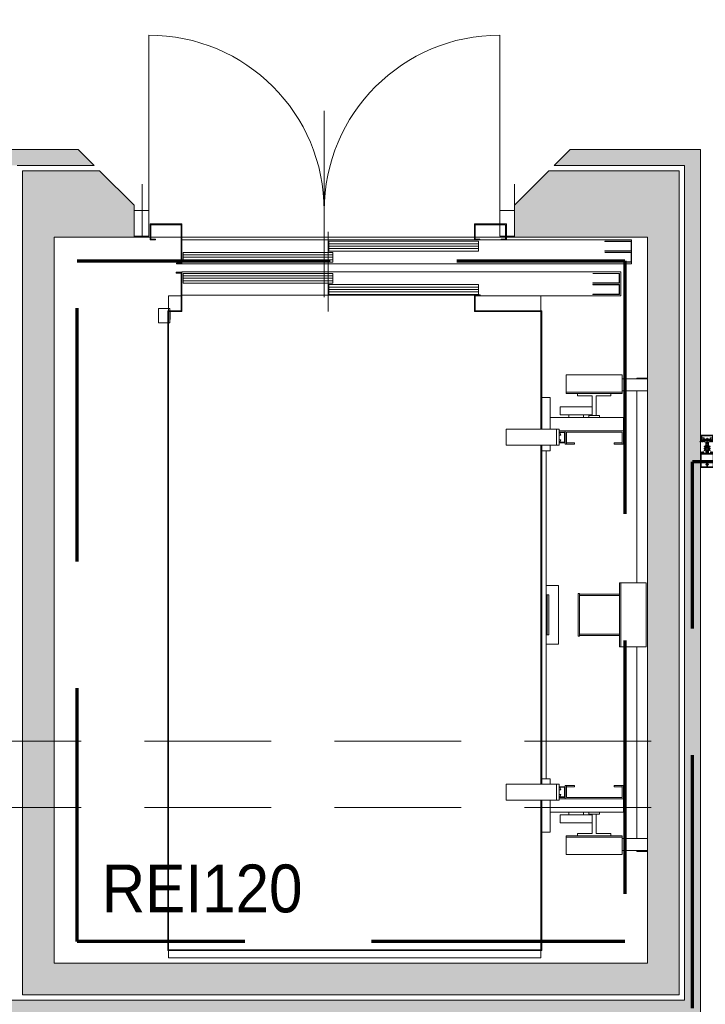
# Model space of a CAD drawing. Header units: centimetres. Extents: x -1253 to 21770, y -8842 to 3590.
# Tile 19 of 120: x 41 to 299, y 802 to 1172. Entities that reach past the tile are written whole.
import ezdxf

# ---------------------------------------------------------------- set-up
doc = ezdxf.new("R2010")
doc.units = ezdxf.units.CM
for name, pattern in [('Dash', [60, 30, -30]), ('Długa kreska', [142.875, 95.25, -47.625]), ('IMPORT-ACAD_ISO02W100', [15875, 12700, -3175]), ('IMPORT-ACAD_ISO10W100', [45, 30, -7.5, 0, -7.5]), ('Ukryte', [71.438, 47.625, -23.813])]:
    doc.linetypes.add(name, pattern=pattern)
for name, color, linetype, lineweight in [('A-DETL', 90, 'Continuous', 9), ('A-DETL-GENF', 92, 'Continuous', 9), ('A-DETL-HDLN', 90, 'Ukryte', 9), ('A-DETL-MEDM', 33, 'Continuous', 13), ('A-DOOR', 31, 'Continuous', 13), ('A-FLOR', 192, 'Continuous', 13), ('A-GLAZ-CWMG', 51, 'Continuous', 9), ('A-WALL', 113, 'Continuous', 13), ('A-WALL-PATT', 111, 'Continuous', 13), ('G-ANNO-TEXT', 231, 'Continuous', 13)]:
    doc.layers.add(name, color=color, linetype=linetype, lineweight=lineweight)
doc.styles.add('Arial', font='arial.ttf', dxfattribs={"width": 0.9, "height": 18})

# ---------------------------------------------------------------- blocks, each defined once
blk = doc.blocks.new('DRZWI 2S - automatyczna etykieta - Drzwi 71_5_71_5 _winda_-2595142-6_piętro IV __13_80 m_ - stan projektowany')
at = {"layer": 'A-DETL-GENF'}
for p, q in [((-71.5, -2.5), (-71.5, -12.05)), ((-66, -2.5), (-71.5, -2.5)), ((-66, -12.05), (-66, -2.5)), ((71.5, -2.5), (66, -2.5)), ((66, -2.5), (66, -12.05)), ((71.5, -12.05), (71.5, -2.5)), ((-71.5, -12.05), (-66, -12.05)), ((66, -12.05), (71.5, -12.05))]:
    blk.add_line(p, q, dxfattribs=at)
at = {"layer": 'A-DETL-MEDM', "lineweight": 9}
for p, q in [((-66, -2.5), (-71.5, -2.5)), ((-71.5, -2.5), (-71.5, -12.05)), ((-66, -12.05), (-66, -2.5)), ((66, -12.05), (66, -2.5)), ((66, -2.5), (71.5, -2.5)), ((71.5, -2.5), (71.5, -12.05)), ((-71.5, -12.05), (-66, -12.05)), ((71.5, -12.05), (66, -12.05))]:
    blk.add_line(p, q, dxfattribs=at)
at = {"layer": 'A-DOOR', "lineweight": 9}
for p, q in [((-66, -2.5), (-66, 63.5)), ((66, -2.5), (66, 63.5)), ((0, 35), (0, -35))]:
    blk.add_line(p, q, dxfattribs=at)
for centre, start, end in [((-66, -2.5), 360, 90), ((66, -2.5), 90, 180)]:
    blk.add_arc(centre, 66, start, end, dxfattribs=at)
blk = doc.blocks.new('Rectangular Mullion - SI_CovCap-20mm_Tran-55mm-2281819-6_piętro IV __13_80 m_ - stan projektowany')
at = {"layer": 'A-DETL-GENF'}
for p, q in [((-2.5, 9.45), (-2.5, 7.8)), ((-2.5, 9.39), (-2.5, 4.79)), ((2.37, 9.6), (-2.35, 9.6)), ((-2.29, 9.39), (-2.29, 4.79)), ((-0.12, 8.61), (-0.12, 8.55)), ((-0.12, 8.25), (-0.12, 8.13)), ((-0.1, 8.88), (-0.1, 9.34)), ((0.1, 9.34), (0.1, 8.88)), ((0.12, 8.55), (0.12, 8.61)), ((0.12, 8.13), (0.12, 8.25)), ((2.29, 9.39), (2.29, 4.79)), ((2.5, 7.8), (2.5, 9.45)), ((2.5, 9.39), (2.5, 4.79)), ((-2.35, 3.92), (-2.48, 3.92)), ((-2.37, 3.8), (-2.47, 3.8)), ((-2.09, 4.03), (-2.31, 3.93)), ((-2.26, 4.33), (-2.14, 4.43)), ((-2.22, 4.26), (-2.26, 4.28)), ((-1.9, 3.92), (-2.05, 3.86)), ((-2.04, 4.28), (-1.72, 4.28)), ((-2.02, 4.42), (-2.01, 4.41)), ((-1.98, 4.39), (-1.78, 4.39)), ((-1.72, 4.08), (-1.94, 4.08)), ((-1.8, 3.81), (-1.84, 3.9)), ((-1.74, 4.41), (-1.74, 4.42)), ((-1.7, 3.9), (-1.74, 3.81)), ((-1.67, 4.24), (-1.67, 4.13)), ((-1.62, 4.43), (-1.5, 4.33)), ((-1.58, 3.81), (-1.62, 3.9)), ((-1.5, 4.28), (-1.54, 4.26)), ((-1.48, 3.9), (-1.52, 3.82)), ((-1.35, 3.81), (-1.4, 3.9)), ((-0.5, 4.28), (-0.5, 3.15)), ((-0.21, 3.93), (-0.19, 3.94)), ((-0.19, 3.89), (-0.21, 3.91)), ((-0.18, 3.96), (-0.18, 4.1)), ((-0.08, 4.27), (-0.05, 4.28)), ((0, -1.48), (0, 4.68)), ((0.07, 4.27), (0.05, 4.28)), ((0.17, 3.96), (0.17, 4.1)), ((0.21, 3.93), (0.18, 3.94)), ((0.18, 3.89), (0.21, 3.91)), ((0.5, 3.15), (0.5, 4.28)), ((1.35, 3.81), (1.4, 3.9)), ((1.48, 3.9), (1.52, 3.82)), ((1.62, 4.43), (1.5, 4.33)), ((1.5, 4.28), (1.54, 4.26)), ((1.58, 3.81), (1.62, 3.9)), ((1.67, 4.24), (1.67, 4.13)), ((1.7, 3.9), (1.74, 3.81)), ((2.04, 4.28), (1.72, 4.28)), ((1.72, 4.08), (1.94, 4.08)), ((1.74, 4.41), (1.74, 4.42)), ((1.98, 4.39), (1.78, 4.39)), ((1.8, 3.81), (1.84, 3.9)), ((1.9, 3.92), (2.05, 3.86)), ((2.02, 4.42), (2.01, 4.41)), ((2.09, 4.03), (2.31, 3.93)), ((2.26, 4.33), (2.14, 4.43)), ((2.22, 4.26), (2.26, 4.28)), ((2.35, 3.92), (2.48, 3.92)), ((2.37, 3.8), (2.47, 3.8)), ((-0.78, 2.94), (-1.04, 3.09)), ((-0.78, 2.21), (-1.04, 2.36)), ((-0.76, 1.47), (-1.04, 1.63)), ((-0.91, 3.3), (-0.53, 3.08)), ((-0.91, 2.57), (-0.83, 2.52)), ((-0.91, 1.85), (-0.83, 1.8)), ((-0.75, 2.57), (-0.75, 2.89)), ((-0.75, 1.84), (-0.75, 2.16)), ((-0.55, 1.47), (-0.74, 1.47)), ((-0.5, 3.04), (-0.5, 1.52)), ((-0.45, 3.1), (-0.35, 3.1)), ((-0.3, 0.5), (-0.3, 0.28)), ((0.3, 0.5), (0.3, 0.28)), ((0.37, 3.1), (0.45, 3.1)), ((0.5, 3.04), (0.5, 1.52)), ((0.91, 3.3), (0.52, 3.08)), ((0.55, 1.47), (0.74, 1.47)), ((0.75, 2.57), (0.75, 2.89)), ((0.75, 1.84), (0.75, 2.16)), ((0.76, 1.47), (1.04, 1.63)), ((0.77, 2.94), (1.04, 3.09)), ((0.77, 2.21), (1.04, 2.36)), ((0.91, 2.57), (0.82, 2.52)), ((0.91, 1.85), (0.82, 1.8)), ((-2.6, 0), (-2.69, 0)), ((2.35, -2.5), (-2.35, -2.5)), ((-2.34, -1.03), (-2.15, -1.46)), ((-2.32, -1.59), (-2.04, -1.59)), ((-2.18, -0.02), (-2.26, -0.17)), ((2.13, -2.19), (-2.14, -2.19)), ((-2.06, -1.25), (-2.13, -1.09)), ((-2.13, -2.34), (2.12, -2.34)), ((-2.07, -0.1), (-2.12, -0.02)), ((-2.1, -1.49), (-1.14, -1.49)), ((-1.88, -0.42), (-2.01, -0.42)), ((-2.01, -0.48), (-1.95, -0.48)), ((-1.96, -0.02), (-2, -0.1)), ((-1.98, -0.31), (-1.95, -0.36)), ((-1.98, -0.75), (-1.9, -0.85)), ((-1.34, -1.31), (-1.96, -1.31)), ((-1.85, -0.1), (-1.9, -0.02)), ((-1.84, -0.69), (-1.84, -0.57)), ((-1.83, -0.38), (-1.83, -0.36)), ((-1.74, -0.02), (-1.79, -0.1)), ((-1.79, -0.34), (-1.77, -0.35)), ((-1.79, -0.52), (-1.76, -0.52)), ((-1.67, -0.74), (-1.79, -0.74)), ((-1.74, -0.54), (-1.64, -0.7)), ((-1.72, -0.33), (-1.72, -0.32)), ((-1.72, -0.8), (-1.48, -0.8)), ((-1.63, -0.1), (-1.68, -0.02)), ((-1.67, -0.31), (-1.65, -0.32)), ((-1.6, -0.32), (-1.6, -0.3)), ((-1.52, -0.02), (-1.57, -0.1)), ((-1.56, -0.7), (-1.46, -0.54)), ((-1.55, -0.31), (-1.54, -0.32)), ((-1.41, -0.74), (-1.53, -0.74)), ((-1.49, -0.33), (-1.48, -0.32)), ((-1.41, -0.1), (-1.46, -0.02)), ((-1.44, -0.52), (-1.41, -0.52)), ((-1.43, -0.34), (-1.42, -0.36)), ((-1.38, -0.37), (-1.37, -0.37)), ((-1.36, -0.57), (-1.36, -0.69)), ((-1.3, -0.02), (-1.35, -0.1)), ((-1.3, -0.85), (-1.22, -0.75)), ((-1.25, -0.48), (-1.18, -0.48)), ((-1.2, -0.1), (-1.24, -0.02)), ((-1.07, -0.02), (-1.12, -0.1)), ((-1.09, -1.45), (-0.98, -0.84)), ((-0.95, -0.82), (-0.03, -0.82)), ((0.41, -1.04), (-0.41, -1.04)), ((-0.22, -1.18), (0.23, -1.18)), ((0.02, -0.82), (0.95, -0.82)), ((0.98, -0.84), (1.09, -1.45)), ((1.07, -0.02), (1.12, -0.1)), ((1.14, -1.49), (2.1, -1.49)), ((1.25, -0.48), (1.18, -0.48)), ((1.2, -0.1), (1.24, -0.02)), ((1.3, -0.85), (1.22, -0.75)), ((1.3, -0.02), (1.35, -0.1)), ((1.96, -1.31), (1.34, -1.31)), ((1.36, -0.57), (1.36, -0.69)), ((1.38, -0.37), (1.37, -0.37)), ((1.41, -0.1), (1.46, -0.02)), ((1.44, -0.52), (1.41, -0.52)), ((1.41, -0.74), (1.53, -0.74)), ((1.43, -0.34), (1.42, -0.36)), ((1.56, -0.7), (1.46, -0.54)), ((1.49, -0.33), (1.48, -0.32)), ((1.72, -0.8), (1.48, -0.8)), ((1.52, -0.02), (1.57, -0.1)), ((1.55, -0.31), (1.54, -0.32)), ((1.6, -0.32), (1.6, -0.3)), ((1.63, -0.1), (1.68, -0.02)), ((1.74, -0.54), (1.64, -0.7)), ((1.67, -0.31), (1.65, -0.32)), ((1.67, -0.74), (1.79, -0.74)), ((1.72, -0.33), (1.72, -0.32)), ((1.74, -0.02), (1.79, -0.1)), ((1.79, -0.52), (1.76, -0.52)), ((1.79, -0.34), (1.77, -0.35)), ((1.83, -0.38), (1.83, -0.36)), ((1.84, -0.69), (1.84, -0.57)), ((1.85, -0.1), (1.9, -0.02)), ((1.88, -0.42), (2.01, -0.42)), ((1.98, -0.75), (1.9, -0.85)), ((1.98, -0.31), (1.95, -0.36)), ((2.01, -0.48), (1.95, -0.48)), ((1.96, -0.02), (2, -0.1)), ((2.04, -1.59), (2.32, -1.59)), ((2.13, -1.09), (2.06, -1.25)), ((2.07, -0.1), (2.12, -0.02)), ((2.15, -1.46), (2.34, -1.03)), ((2.18, -0.02), (2.26, -0.17)), ((2.6, 0), (2.69, 0))]:
    blk.add_line(p, q, dxfattribs=at)
at = {"layer": 'A-DETL-GENF', "flags": 128}
for points in [[(-0.15, 9.39), (-2.29, 9.39), (-2.29, 7.8)], [(2.29, 7.8), (2.29, 9.39), (0.15, 9.39)], [(-2.5, 4.9), (-2.5, 4.1), (-2.31, 4.1), (-2.23, 4.18), (-2.23, 4.24), (-2.35, 4.24), (-2.35, 4.47), (-1.91, 4.47)], [(-2.5, 3.94), (-2.5, 4.08), (-2.3, 4.08), (-2.25, 4.07)], [(-2.29, 4.9), (-2.29, 4.7), (2.29, 4.7), (2.29, 4.9)], [(-1.86, 4.47), (-1.41, 4.47), (-1.41, 4.24), (-1.53, 4.24), (-1.53, 4.18), (-1.45, 4.1), (-1.09, 4.1), (-1.09, 4.22), (-1.21, 4.22), (-1.21, 4.43), (-0.65, 4.43)], [(-1.51, 4.07), (-1.46, 4.08), (-1.26, 4.08), (-1.26, 3.89), (-1.3, 3.81)], [(-0.2, 0.11), (-0.2, 0), (-0.5, 0), (-0.5, 3.07), (-0.18, 3.07), (-0.18, 3.88)], [(-0.26, 0.58), (0, 0.8), (0, 1.1), (-0.2, 1.1), (-0.2, 1.3), (-0.1, 1.3), (-0.1, 1.46), (-0.2, 1.46), (-0.2, 1.66), (0, 1.66), (0, 1.83), (-0.2, 1.83), (-0.2, 2.03), (-0.1, 2.03), (-0.1, 2.2), (-0.2, 2.2), (-0.2, 2.4), (0, 2.4), (0, 4.3), (0, 2.4), (0.2, 2.4), (0.2, 2.2), (0.1, 2.2), (0.1, 2.03), (0.2, 2.03), (0.2, 1.83), (0, 1.83), (0, 1.66), (0.2, 1.66), (0.2, 1.46), (0.1, 1.46), (0.1, 1.3), (0.2, 1.3), (0.2, 1.1), (0, 1.1), (0, 0.8), (0.26, 0.58)], [(-0.25, 3.2), (-0.25, 3.29), (-0.2, 3.32), (-0.2, 3.44), (-0.25, 3.47), (-0.2, 3.5), (-0.2, 3.62), (-0.25, 3.65), (-0.2, 3.68), (-0.2, 3.8), (-0.25, 3.83), (-0.2, 3.86), (-0.2, 3.98), (-0.25, 4.01), (-0.2, 4.04), (-0.2, 4.16), (-0.25, 4.19), (-0.2, 4.22), (-0.2, 4.25), (-0.09, 4.45)], [(0.09, 4.45), (0.2, 4.25), (0.2, 4.13), (0.25, 4.1), (0.2, 4.07), (0.2, 3.95), (0.25, 3.92), (0.2, 3.89), (0.2, 3.77), (0.25, 3.74), (0.2, 3.71), (0.2, 3.59), (0.25, 3.56), (0.2, 3.53), (0.2, 3.41), (0.25, 3.38), (0.2, 3.35), (0.2, 3.23), (0.25, 3.2)], [(0.2, 0.11), (0.2, 0), (0.5, 0), (0.5, 3.07), (0.17, 3.07), (0.17, 3.88)], [(0.65, 4.43), (1.21, 4.43), (1.21, 4.22), (1.09, 4.22), (1.09, 4.1), (1.45, 4.1), (1.53, 4.18), (1.53, 4.24), (1.41, 4.24), (1.41, 4.47), (1.85, 4.47)], [(1.51, 4.07), (1.46, 4.08), (1.26, 4.08), (1.26, 3.89), (1.3, 3.81)], [(1.9, 4.47), (2.35, 4.47), (2.35, 4.24), (2.23, 4.24), (2.23, 4.18), (2.31, 4.1), (2.5, 4.1), (2.5, 4.9)], [(2.5, 3.94), (2.5, 4.08), (2.3, 4.08), (2.25, 4.07)], [(-2.5, -2.35), (-2.5, -0.5), (-2.39, -0.5), (-2.27, -0.86)], [(-2.48, -0.21), (-2.48, -0.48), (-2.07, -0.48)], [(-2.34, -1), (-2.34, -1.11), (-2.37, -1.22), (-2.37, -1.54)], [(-1.99, -1.64), (-1.99, -1.99), (-2.12, -1.99), (-2.12, -1.72), (-2.37, -1.72), (-2.37, -2.35), (2.37, -2.35), (2.37, -1.72), (2.12, -1.72), (2.12, -1.99), (1.99, -1.99), (1.99, -1.64)], [(-2.06, -0.93), (-2.14, -0.64), (-1.95, -0.64), (-1.95, -0.58), (-2.03, -0.5), (-2.35, -0.5), (-2.25, -0.87)], [(-2.18, -2.14), (-2.18, -1.78), (-2.32, -1.78), (-2.32, -2.14)], [(-1.92, -0.67), (-1.92, -0.68), (-1.97, -0.71)], [(-1.2, -0.42), (-1.32, -0.42), (-1.32, -0.39), (-1.19, -0.41)], [(-1.23, -0.71), (-1.28, -0.68), (-1.28, -0.67)], [(1.24, -1.23), (1.14, -0.64), (1.25, -0.64), (1.25, -0.58), (1.17, -0.5), (-1.17, -0.5), (-1.25, -0.58), (-1.25, -0.64), (-1.14, -0.64), (-1.24, -1.23)], [(-1.12, -0.48), (-0.98, -0.48), (-0.98, -0.09), (-1.02, -0.02)], [(0.52, -0.97), (0.54, -0.82), (-0.54, -0.82), (-0.52, -0.97)], [(1.12, -0.48), (0.98, -0.48), (0.98, -0.09), (1.02, -0.02)], [(1.2, -0.42), (1.32, -0.42), (1.32, -0.39), (1.19, -0.41)], [(1.23, -0.71), (1.28, -0.68), (1.28, -0.67)], [(1.92, -0.67), (1.92, -0.68), (1.97, -0.71)], [(2.25, -0.87), (2.35, -0.5), (2.03, -0.5), (1.95, -0.58), (1.95, -0.64), (2.14, -0.64), (2.06, -0.93)], [(2.48, -0.21), (2.48, -0.48), (2.07, -0.48)], [(2.33, -2.14), (2.33, -1.78), (2.19, -1.78), (2.19, -2.14)], [(2.27, -0.86), (2.39, -0.5), (2.5, -0.5), (2.5, -2.35)], [(2.37, -1.54), (2.37, -1.22), (2.34, -1.11), (2.34, -1)]]:
    blk.add_lwpolyline(points, dxfattribs=at)
for points in [[(0.97, 0), (-0.97, 0), (-0.97, -0.04), (0.97, -0.04)], [(0.97, -0.04), (-0.97, -0.04), (-0.97, -0.49), (0.97, -0.49)]]:
    blk.add_lwpolyline(points, close=True, dxfattribs=at)
at = {"layer": 'A-DETL-GENF'}
for centre, radius, start, end in [((-2.35, 9.45), 0.15, 90.0003, 179.9997), ((0, 8.4), 0.45, 107.4982, 231.0552), ((-0.22, 8.13), 0.1, 231.0552, 0), ((0, 8.4), 0.21, 143.7768, 216.2232), ((-0.15, 8.55), 0.03, 229.6807, 0), ((-0.15, 8.25), 0.03, 0, 130.3193), ((-0.15, 9.34), 0.05, 0.0077, 89.9923), ((-0.15, 8.88), 0.05, 287.4982, 0), ((0, 8.4), 0.24, 60, 120), ((0.15, 9.34), 0.05, 89.9791, 180.0209), ((0.15, 8.88), 0.05, 180, 252.583), ((0.15, 8.55), 0.03, 180, 310.3193), ((0.15, 8.25), 0.03, 49.6807, 180), ((0.22, 8.13), 0.1, 180, 308.9448), ((0, 8.4), 0.45, 308.9448, 72.583), ((0, 8.4), 0.21, 323.7768, 36.2232), ((2.35, 9.45), 0.15, 0.1055, 83.878), ((-2.48, 3.94), 0.02, 180.0007, 269.9993), ((-2.43, 3.83), 0.059, 88.5974, 194.6036), ((-2.47, 3.82), 0.02, 194.6036, 270), ((-2.43, 4.82), 0.933, 269.587, 293.0035), ((-2.4, 4.8), 0.997, 271.4989, 290.69), ((-2.35, 4.02), 0.1, 270.0001, 294), ((-2.24, 4.3), 0.03, 128.5798, 239.9915), ((-2.24, 4.1), 0.03, 255.4027, 14.3746), ((-2.23, 4.24), 0.02, 346.6587, 60.0171), ((-1.94, 4.17), 0.277, 166.6587, 194.3746), ((-2.08, 4.37), 0.08, 38.8475, 129.685), ((-2.04, 4.23), 0.0496, 92.7559, 159.6878), ((-1.94, 4.23), 0.148, 172.4164, 270.2404), ((-2.07, 3.99), 0.0337, 293.0035, 114), ((-1.98, 4.44), 0.05, 218.8475, 270), ((-1.88, 4.46), 0.0255, 12.35, 167.65), ((-1.89, 3.87), 0.05, 30.069, 110.536), ((-1.77, 3.83), 0.03, 210.0871, 329.9129), ((-1.78, 4.44), 0.05, 270, 321.1528), ((-1.67, 4.37), 0.08, 50.315, 141.1528), ((-1.72, 4.23), 0.0499, 9.2263, 86.9893), ((-1.72, 4.13), 0.0502, 273.3323, 359.7322), ((-1.66, 3.88), 0.0402, 27.7922, 152.3701), ((-1.55, 3.83), 0.0299, 210.122, 335.064), ((-1.53, 4.24), 0.02, 119.9847, 193.341), ((-1.82, 4.17), 0.277, 345.6254, 13.341), ((-1.52, 4.1), 0.03, 165.6254, 284.5942), ((-1.52, 4.3), 0.03, 300.0085, 51.4202), ((-1.44, 3.88), 0.0414, 28.176, 151.824), ((-1.33, 3.83), 0.0301, 210.1258, 329.8742), ((-0.65, 4.28), 0.15, 359.9706, 90.0294), ((-0.21, 3.92), 0.01, 120.0303, 239.9802), ((-0.2, 3.96), 0.02, 300.0303, 360), ((-0.2, 3.88), 0.02, 360, 59.9802), ((0.02, 4.1), 0.2, 120, 180), ((0, 4.4), 0.1, 28.7984, 151.2016), ((0, 4.2), 0.1, 90, 120), ((0, 4.2), 0.1, 60, 90), ((-0.03, 4.1), 0.2, 360, 60), ((0.19, 3.96), 0.02, 180, 239.9697), ((0.19, 3.88), 0.02, 120.0198, 180), ((0.2, 3.92), 0.01, 300.0198, 59.9697), ((0.65, 4.28), 0.15, 89.9706, 180.0294), ((1.33, 3.83), 0.0301, 210.1258, 329.8742), ((1.44, 3.88), 0.0414, 28.176, 151.824), ((1.52, 4.3), 0.03, 128.5798, 239.9915), ((1.52, 4.1), 0.03, 255.4058, 14.3746), ((1.55, 3.83), 0.0299, 204.936, 329.878), ((1.53, 4.24), 0.02, 346.659, 60.0153), ((1.82, 4.17), 0.277, 166.659, 194.3746), ((1.67, 4.37), 0.08, 38.8472, 129.685), ((1.66, 3.88), 0.0402, 27.6299, 152.2078), ((1.72, 4.23), 0.0499, 93.0107, 170.7737), ((1.72, 4.13), 0.0502, 180.2678, 266.6677), ((1.78, 4.44), 0.05, 218.8472, 270), ((1.77, 3.83), 0.03, 210.0871, 329.9129), ((1.89, 3.87), 0.05, 69.464, 149.931), ((1.88, 4.46), 0.0255, 12.35, 167.65), ((1.94, 4.23), 0.148, 269.7596, 7.5836), ((1.98, 4.44), 0.05, 270, 321.1525), ((2.08, 4.37), 0.08, 50.315, 141.1525), ((2.04, 4.23), 0.0496, 20.3122, 87.2441), ((2.07, 3.99), 0.0337, 66, 246.9965), ((2.4, 4.8), 0.997, 249.31, 268.5011), ((2.43, 4.82), 0.933, 246.9965, 270.413), ((2.23, 4.24), 0.02, 119.9829, 193.3413), ((1.94, 4.17), 0.277, 345.6254, 13.3413), ((2.24, 4.1), 0.03, 165.6254, 284.5973), ((2.24, 4.3), 0.03, 300.0085, 51.4202), ((2.35, 4.02), 0.1, 246, 269.9999), ((2.43, 3.83), 0.059, 345.3964, 91.4026), ((2.47, 3.82), 0.02, 270, 345.3964), ((2.48, 3.94), 0.02, 270.0007, 359.9993), ((-0.98, 3.2), 0.125, 60, 240), ((-0.98, 2.47), 0.125, 60, 240), ((-0.98, 1.74), 0.125, 60, 240), ((-0.8, 2.57), 0.05, 240, 360), ((-0.8, 1.84), 0.05, 240, 360), ((-0.8, 2.89), 0.05, 360, 60), ((-0.8, 2.16), 0.05, 360, 60), ((-0.74, 1.52), 0.05, 240, 270), ((-0.55, 1.52), 0.05, 270, 360), ((-0.55, 3.04), 0.05, 360, 60), ((-0.45, 3.15), 0.05, 179.9899, 270.0101), ((-0.35, 3.2), 0.0999, 269.9704, 0.0296), ((-0.2, 0.5), 0.1, 130, 180), ((-0.2, 0.28), 0.1, 180, 240), ((-0.3, 0.11), 0.1, 360, 60), ((0.3, 0.11), 0.1, 120, 180), ((0.37, 3.23), 0.126, 191.5693, 265.5931), ((0.2, 0.28), 0.1, 300, 360), ((0.2, 0.5), 0.1, 0, 50), ((0.45, 3.15), 0.05, 270.9313, 359.9852), ((0.55, 3.04), 0.05, 120, 180), ((0.55, 1.52), 0.05, 180, 270), ((0.74, 1.52), 0.05, 270, 300), ((0.8, 2.89), 0.05, 120, 180), ((0.8, 2.57), 0.05, 180, 300), ((0.8, 2.16), 0.05, 120, 180), ((0.8, 1.84), 0.05, 180, 300), ((0.97, 3.2), 0.125, 300, 120), ((0.97, 2.47), 0.125, 300, 120), ((0.97, 1.74), 0.125, 300, 120), ((-2.69, -0.03), 0.03, 89.9022, 261.6433), ((-2.73, -0.34), 0.286, 27.5921, 81.6433), ((-2.6, -0.2), 0.2, 80.4545, 89.9022), ((-2.61, -0.29), 0.291, 25.3637, 80.4545), ((-2.35, -2.35), 0.15, 179.9938, 270.0062), ((-2.32, -1.54), 0.0512, 180.5709, 268.6482), ((-2.31, -0.14), 0.05, 205.3637, 330.1649), ((-2.29, -1.01), 0.06, 98.4417, 205), ((-2.27, -1), 0.07, 120.0064, 180), ((-2.13, -2.14), 0.2, 179.9718, 270.0352), ((-2.34, -0.88), 0.07, 300.0064, 18), ((-2.31, -0.89), 0.06, 278.4417, 15), ((-2.15, -0.03), 0.03, 30.7154, 150.1649), ((-2.14, -2.14), 0.0499, 179.8796, 270.0225), ((-2.1, -1.44), 0.05, 205, 270), ((-2.08, -1.06), 0.06, 108.8192, 205), ((-2.12, -0.95), 0.06, 288.8192, 15), ((-2.04, -0.08), 0.0417, 215.132, 324.868), ((-2.01, -0.35), 0.065, 90, 270), ((-2.04, -0.48), 0.03, 0, 180), ((-1.96, -1.21), 0.1, 205, 270), ((-2.04, -1.64), 0.05, 0, 90.0001), ((-2.01, -0.33), 0.04, 29.9937, 90), ((-1.95, -0.73), 0.03, 120.0049, 219.9897), ((-1.93, -0.03), 0.03, 30.5887, 149.5346), ((-1.86, -0.31), 0.1, 210.0023, 269.1728), ((-1.95, -0.51), 0.03, 0.0185, 89.0948), ((-1.62, -0.59), 0.314, 165.4979, 194.5021), ((-1.84, -0.8), 0.08, 219.9967, 337.3844), ((-1.88, -0.37), 0.05, 270, 305.0779), ((-1.86, -0.37), 0.0339, 269.1783, 356.9975), ((-1.82, -0.08), 0.0415, 215.012, 324.988), ((-1.6, -0.77), 0.44, 54.1588, 125.0779), ((-1.79, -0.57), 0.05, 89.9897, 180.0103), ((-1.79, -0.69), 0.05, 179.9899, 270.0101), ((-1.8, -0.36), 0.0272, 60.011, 176.9853), ((-1.75, -0.32), 0.0316, 240.007, 341.9967), ((-1.76, -0.55), 0.03, 29.9936, 90.0121), ((-1.72, -0.85), 0.05, 90.0003, 157.3776), ((-1.71, -0.03), 0.03, 30.1448, 149.5346), ((-1.69, -0.33), 0.03, 45.0005, 162.0009), ((-1.67, -0.71), 0.03, 269.9936, 30.0024), ((-1.63, -0.3), 0.0316, 224.991, 327.0104), ((-1.6, -0.08), 0.043, 217.8436, 323.8234), ((-1.57, -0.32), 0.03, 30.0003, 146.9985), ((-1.53, -0.71), 0.03, 150.0027, 270.0013), ((-1.51, -0.31), 0.0316, 210.0026, 311.9974), ((-1.49, -0.03), 0.03, 30.3449, 149.5346), ((-1.46, -0.34), 0.03, 14.9955, 132.0028), ((-1.48, -0.85), 0.05, 22.6209, 90.0012), ((-1.44, -0.55), 0.03, 89.9893, 150.005), ((-1.36, -0.8), 0.08, 202.6228, 319.9969), ((-1.39, -0.35), 0.03, 195.0015, 296.9968), ((-1.38, -0.08), 0.0419, 215.4665, 324.6999), ((-1.41, -0.57), 0.05, 0.009, 89.991), ((-1.41, -0.69), 0.05, 270.0092, 359.9908), ((-1.35, -0.39), 0.03, 0.0112, 116.991), ((-1.32, -0.39), 0.03, 234.1588, 270), ((-1.34, -1.21), 0.1, 270, 350), ((-1.27, -0.03), 0.03, 30.3446, 149.7685), ((-1.25, -0.51), 0.03, 90, 193.1975), ((-1.58, -0.59), 0.314, 345.517, 13.1975), ((-1.24, -0.73), 0.03, 319.9887, 60.0017), ((-1.16, -0.08), 0.0416, 206.9541, 331.568), ((-1.2, -0.45), 0.033, 305.0901, 90), ((-1.19, -0.46), 0.05, 7.1737, 90.0088), ((-1.12, -0.45), 0.03, 187.1885, 269.997), ((-1.14, -1.44), 0.05, 270, 350), ((-1.05, -0.03), 0.03, 29.7965, 150.132), ((-0.95, -0.85), 0.03, 90, 170), ((-0.31, -0.92), 0.22, 193.9707, 242.728), ((0, -0.29), 0.921, 243.7078, 255.8284), ((0, -0.82), 0.0256, 12.6804, 167.3196), ((0, -0.29), 0.92, 284.1683, 296.293), ((0.31, -0.92), 0.22, 297.2746, 346.0268), ((0.95, -0.85), 0.03, 10, 90), ((1.05, -0.03), 0.03, 29.868, 150.2035), ((1.14, -1.44), 0.05, 190, 270), ((1.16, -0.08), 0.0416, 208.432, 333.0459), ((1.12, -0.45), 0.03, 270.003, 352.8115), ((1.19, -0.46), 0.05, 89.9912, 172.8263), ((1.2, -0.45), 0.033, 90, 234.9099), ((1.24, -0.73), 0.03, 119.9983, 220.0113), ((1.27, -0.03), 0.03, 30.2315, 149.6554), ((1.34, -1.21), 0.1, 190, 270), ((1.25, -0.51), 0.03, 346.8025, 90), ((1.58, -0.59), 0.314, 166.8025, 194.483), ((1.36, -0.8), 0.08, 220.0031, 337.3772), ((1.35, -0.39), 0.03, 63.009, 179.9888), ((1.32, -0.39), 0.03, 270, 305.8412), ((1.6, -0.77), 0.44, 54.9221, 125.8412), ((1.38, -0.08), 0.0419, 215.3001, 324.5335), ((1.41, -0.57), 0.05, 90.009, 179.991), ((1.41, -0.69), 0.05, 180.0092, 269.9908), ((1.39, -0.35), 0.03, 243.0032, 344.9985), ((1.46, -0.34), 0.03, 47.9972, 165.0045), ((1.44, -0.55), 0.03, 29.995, 90.0107), ((1.48, -0.85), 0.05, 89.9988, 157.3791), ((1.49, -0.03), 0.03, 30.4654, 149.6551), ((1.51, -0.31), 0.0316, 228.0026, 329.9974), ((1.53, -0.71), 0.03, 269.9987, 29.9973), ((1.57, -0.32), 0.03, 33.0015, 149.9997), ((1.6, -0.08), 0.043, 216.1766, 322.1564), ((1.63, -0.3), 0.0316, 212.9896, 315.009), ((1.67, -0.71), 0.03, 149.9976, 270.0064), ((1.69, -0.33), 0.03, 17.9991, 134.9995), ((1.71, -0.03), 0.03, 30.4654, 149.8552), ((1.75, -0.32), 0.0316, 198.0033, 299.993), ((1.72, -0.85), 0.05, 22.6224, 89.9997), ((1.76, -0.55), 0.03, 89.9879, 150.0064), ((1.84, -0.8), 0.08, 202.6156, 320.0033), ((1.82, -0.08), 0.0415, 215.012, 324.988), ((1.8, -0.36), 0.0272, 3.0147, 119.989), ((1.79, -0.57), 0.05, 359.9897, 90.0103), ((1.79, -0.69), 0.05, 269.9899, 0.0101), ((1.86, -0.37), 0.0339, 183.0025, 270.8217), ((1.88, -0.37), 0.05, 234.9221, 270), ((1.86, -0.31), 0.1, 270.8272, 329.9977), ((1.93, -0.03), 0.03, 30.4654, 149.4113), ((1.95, -0.51), 0.03, 90.9052, 179.9815), ((1.62, -0.59), 0.314, 345.4979, 14.5021), ((1.96, -1.21), 0.1, 270, 335), ((1.95, -0.73), 0.03, 320.0103, 59.9951), ((2.01, -0.33), 0.04, 90, 150.0063), ((2.04, -1.64), 0.05, 89.9981, 180.0017), ((2.04, -0.08), 0.0417, 215.132, 324.868), ((2.01, -0.35), 0.065, 270, 90), ((2.04, -0.48), 0.03, 0, 180), ((2.12, -0.95), 0.06, 165, 251.1808), ((2.08, -1.06), 0.06, 335, 71.1808), ((2.1, -1.44), 0.05, 270, 335), ((2.15, -0.03), 0.03, 29.8351, 149.2846), ((2.12, -2.14), 0.2, 270.0295, 359.9723), ((2.13, -2.14), 0.0501, 270.0875, 359.9336), ((2.31, -0.89), 0.06, 165, 261.5583), ((2.31, -0.14), 0.05, 209.8351, 334.6363), ((2.34, -0.88), 0.07, 162, 239.9983), ((2.27, -1), 0.07, 0, 59.9983), ((2.29, -1.01), 0.06, 335, 81.5583), ((2.32, -1.54), 0.0498, 269.8262, 0.1735), ((2.61, -0.29), 0.291, 99.5455, 154.6363), ((2.35, -2.35), 0.15, 270.0494, 359.9506), ((2.73, -0.34), 0.286, 98.3567, 152.4079), ((2.6, -0.2), 0.2, 90.0978, 99.5455), ((2.69, -0.03), 0.03, 278.3567, 90.0978)]:
    blk.add_arc(centre, radius, start, end, dxfattribs=at)
blk = doc.blocks.new('Winda lift 140x240 - Winda lift 140x240-2375752-6_piętro IV __13_80 m_ - stan projektowany')
at = {"layer": 'A-DETL-GENF'}
for p, q in [((-70, 123), (-70, 120.3)), ((70, 123), (-70, 123)), ((70, 120.3), (70, 123)), ((-70.3, 120.3), (-70.3, 63.75)), ((70.3, 120.3), (-70.3, 120.3)), ((-70, 120), (70, 120)), ((-70, 63.75), (-70, 120)), ((70, 120), (70, -120)), ((70.3, -120.3), (70.3, 120.3)), ((-110, 83), (-110, 82.7)), ((-106, 83), (-110, 83)), ((-110, 82.7), (-110, 78.2)), ((-110, 82.7), (-100.5, 82.7)), ((-106, 82.7), (-106, 83)), ((-100.5, 84.2), (-100.5, 77.7)), ((-79.5, 84.2), (-100.5, 84.2)), ((-79.5, 77.7), (-79.5, 84.2)), ((-110, 78.2), (-100.5, 78.2)), ((-110, 78.2), (-110, -90.2)), ((-106, 6), (-106, 78.2)), ((-100.5, 77.7), (-79.5, 77.7)), ((-100.5, 77.7), (-79.5, 77.7)), ((-100.5, 77.2), (-100.5, 77.7)), ((-79.5, 77.2), (-100.5, 77.2)), ((-83.75, 77.2), (-96.25, 77.2)), ((-96.25, 77.2), (-96.25, 76.3)), ((-96.25, 76.3), (-90.8, 76.3)), ((-90.8, 76.3), (-90.8, 69)), ((-89.2, 76.3), (-83.75, 76.3)), ((-89.2, 69), (-89.2, 76.3)), ((-83.75, 76.3), (-83.75, 77.2)), ((-79.5, 77.7), (-79.5, 77.2)), ((-73.5, 75.7), (-73.5, 63.75)), ((-70.3, 75.7), (-73.5, 75.7)), ((-89.2, 72.25), (-89.2, 69.25)), ((-88.74, 72.25), (-89.2, 72.25)), ((-87.44, 72.25), (-88.74, 72.25)), ((-85.5, 72.25), (-87.44, 72.25)), ((-83.2, 72.25), (-85.5, 72.25)), ((-80.9, 72.25), (-83.2, 72.25)), ((-78.96, 72.25), (-80.9, 72.25)), ((-77.66, 72.25), (-78.96, 72.25)), ((-77.2, 72.25), (-77.66, 72.25)), ((-77.2, 69.25), (-77.2, 72.25)), ((-101.05, 68.2), (-101.05, 63.2)), ((-73.5, 68.2), (-101.05, 68.2)), ((-92, 69), (-92, 68.2)), ((-88, 69), (-92, 69)), ((-90.8, 69), (-89.2, 69)), ((-89.2, 69.25), (-88.74, 69.25)), ((-88.74, 69.25), (-87.44, 69.25)), ((-88, 68.2), (-88, 69)), ((-87.44, 69.25), (-85.5, 69.25)), ((-85.95, 69.25), (-85.95, 68.2)), ((-85.74, 69.25), (-85.95, 69.25)), ((-85.14, 69.25), (-85.74, 69.25)), ((-85.5, 69.25), (-83.2, 69.25)), ((-84.25, 69.25), (-85.14, 69.25)), ((-83.2, 69.25), (-84.25, 69.25)), ((-83.2, 69.25), (-80.9, 69.25)), ((-82.15, 69.25), (-83.2, 69.25)), ((-81.26, 69.25), (-82.15, 69.25)), ((-80.66, 69.25), (-81.26, 69.25)), ((-80.9, 69.25), (-78.96, 69.25)), ((-80.45, 69.25), (-80.66, 69.25)), ((-80.45, 68.2), (-80.45, 69.25)), ((-78.96, 69.25), (-77.66, 69.25)), ((-77.66, 69.25), (-77.2, 69.25)), ((-101.05, 63.2), (-76.9, 63.2)), ((-101, 63.2), (-101, 58.2)), ((-79.1, 63.2), (-101, 63.2)), ((-79.1, 63.2), (-79.1, 62.7)), ((-76.9, 63.2), (-79.1, 63.2)), ((-79.1, 58.2), (-79.1, 63.2)), ((-76.9, 63.75), (-76.9, 57.75)), ((-75.9, 63.75), (-76.9, 63.75)), ((-75.9, 63.75), (-56.9, 63.75)), ((-75.9, 57.75), (-75.9, 63.75)), ((-75.9, 57.75), (-75.9, 63.75)), ((-56.9, 63.75), (-56.9, 57.75)), ((-100.5, 62.7), (-79.6, 62.7)), ((-100.5, 58.2), (-100.5, 62.7)), ((-79.6, 62.7), (-79.6, 58.2)), ((-79.1, 62.7), (-79.1, 58.7)), ((-76.9, 62.7), (-79.1, 62.7)), ((-78.9, 62.5), (-77.1, 62.5)), ((-78.9, 58.9), (-78.9, 62.5)), ((-77.1, 62.5), (-77.5, 61.6)), ((-77.5, 61.6), (-76.9, 61.6)), ((-77.5, 59.8), (-77.1, 58.9)), ((-76.9, 59.8), (-77.5, 59.8)), ((-76.9, 61.6), (-76.9, 62.7)), ((-76.9, 58.7), (-76.9, 59.8)), ((-101, 58.2), (-100.5, 58.2)), ((-100.5, 58.7), (-100.5, 58.2)), ((-97.5, 58.7), (-100.5, 58.7)), ((-100.5, 58.2), (-97.5, 58.2)), ((-97.5, 58.2), (-97.5, 58.7)), ((-82.6, 58.7), (-82.6, 58.2)), ((-79.6, 58.7), (-82.6, 58.7)), ((-82.6, 58.2), (-79.6, 58.2)), ((-79.6, 58.2), (-79.6, 58.7)), ((-79.6, 58.2), (-79.1, 58.2)), ((-79.1, 58.7), (-76.9, 58.7)), ((-77.1, 58.9), (-78.9, 58.9)), ((-76.9, 57.75), (-75.9, 57.75)), ((-56.9, 57.75), (-75.9, 57.75)), ((-73.5, 57.75), (-73.5, 55.7)), ((-73.5, 55.7), (-70.3, 55.7)), ((-71.9, 55.7), (-71.9, -67.7)), ((-70.3, 57.75), (-70.3, -69.75)), ((-70, -69.75), (-70, 57.75)), ((-109.5, 6), (-100, 6)), ((-109.5, -18), (-109.5, 6)), ((-100, 6), (-100, -18)), ((-99.5, 6), (-100, 6)), ((-100, 6), (-100, -18)), ((-99.5, -18), (-99.5, 6)), ((-76.55, 5), (-76.55, -17)), ((-71.9, 5), (-76.55, 5)), ((-84.5, 1.75), (-99.5, 1.75)), ((-99.5, 1.75), (-99.5, 1.25)), ((-99.5, 1.25), (-84.5, 1.25)), ((-84.5, 2), (-84.5, -14)), ((-84, 2), (-84.5, 2)), ((-84.5, 1.25), (-84.5, 1.75)), ((-84, -14), (-84, 2)), ((-72.9, 1.5), (-72.9, -13.5)), ((-72.35, 1.5), (-72.9, 1.5)), ((-72.35, 1.5), (-71.9, 1.5)), ((-72.35, -13.5), (-72.35, 1.5)), ((-72.35, -13.5), (-72.35, 1.5)), ((-84.5, -13.25), (-99.5, -13.25)), ((-99.5, -13.25), (-99.5, -13.75)), ((-99.5, -13.75), (-84.5, -13.75)), ((-84.5, -13.75), (-84.5, -13.25)), ((-84.5, -14), (-84, -14)), ((-72.9, -13.5), (-72.35, -13.5)), ((-71.9, -13.5), (-72.35, -13.5)), ((-100, -18), (-109.5, -18)), ((-106, -90.2), (-106, -18)), ((-100, -18), (-99.5, -18)), ((-76.55, -17), (-71.9, -17)), ((-101, -70.2), (-101, -75.2)), ((-100.5, -70.2), (-101, -70.2)), ((-100.5, -70.2), (-100.5, -70.7)), ((-97.5, -70.2), (-100.5, -70.2)), ((-100.5, -74.7), (-100.5, -70.2)), ((-97.5, -70.7), (-97.5, -70.2)), ((-82.6, -70.2), (-82.6, -70.7)), ((-79.6, -70.2), (-82.6, -70.2)), ((-79.6, -70.7), (-79.6, -70.2)), ((-79.6, -70.2), (-79.6, -74.7)), ((-79.1, -70.2), (-79.6, -70.2)), ((-79.1, -75.2), (-79.1, -70.2)), ((-76.9, -69.75), (-76.9, -75.75)), ((-75.9, -69.75), (-76.9, -69.75)), ((-75.9, -69.75), (-56.9, -69.75)), ((-75.9, -75.75), (-75.9, -69.75)), ((-75.9, -75.75), (-75.9, -69.75)), ((-73.5, -67.7), (-73.5, -69.75)), ((-70.3, -67.7), (-73.5, -67.7)), ((-56.9, -69.75), (-56.9, -75.75)), ((-100.5, -70.7), (-97.5, -70.7)), ((-82.6, -70.7), (-79.6, -70.7)), ((-79.1, -70.7), (-79.1, -74.7)), ((-76.9, -70.7), (-79.1, -70.7)), ((-78.9, -70.9), (-77.1, -70.9)), ((-78.9, -74.5), (-78.9, -70.9)), ((-77.1, -70.9), (-77.5, -71.8)), ((-77.5, -71.8), (-76.9, -71.8)), ((-77.5, -73.6), (-77.1, -74.5)), ((-76.9, -73.6), (-77.5, -73.6)), ((-76.9, -71.8), (-76.9, -70.7)), ((-76.9, -74.7), (-76.9, -73.6)), ((-101.05, -75.2), (-101.05, -80.2)), ((-76.9, -75.2), (-101.05, -75.2)), ((-101, -75.2), (-79.1, -75.2)), ((-79.6, -74.7), (-100.5, -74.7)), ((-79.1, -74.7), (-79.1, -75.2)), ((-79.1, -74.7), (-76.9, -74.7)), ((-79.1, -75.2), (-76.9, -75.2)), ((-77.1, -74.5), (-78.9, -74.5)), ((-76.9, -75.75), (-75.9, -75.75)), ((-56.9, -75.75), (-75.9, -75.75)), ((-73.5, -75.75), (-73.5, -87.7)), ((-70.3, -75.75), (-70.3, -120.3)), ((-70, -120), (-70, -75.75)), ((-101.05, -80.2), (-73.5, -80.2)), ((-92, -80.2), (-92, -81)), ((-92, -81), (-88, -81)), ((-90.8, -81), (-90.8, -88.3)), ((-89.2, -81), (-90.8, -81)), ((-89.2, -88.3), (-89.2, -81)), ((-89.2, -81.25), (-89.2, -84.25)), ((-88.74, -81.25), (-89.2, -81.25)), ((-87.44, -81.25), (-88.74, -81.25)), ((-88, -81), (-88, -80.2)), ((-85.5, -81.25), (-87.44, -81.25)), ((-85.95, -80.2), (-85.95, -81.25)), ((-85.95, -81.25), (-85.74, -81.25)), ((-85.74, -81.25), (-85.14, -81.25)), ((-83.2, -81.25), (-85.5, -81.25)), ((-85.14, -81.25), (-84.25, -81.25)), ((-84.25, -81.25), (-83.2, -81.25)), ((-80.9, -81.25), (-83.2, -81.25)), ((-83.2, -81.25), (-82.15, -81.25)), ((-82.15, -81.25), (-81.26, -81.25)), ((-81.26, -81.25), (-80.66, -81.25)), ((-78.96, -81.25), (-80.9, -81.25)), ((-80.66, -81.25), (-80.45, -81.25)), ((-80.45, -81.25), (-80.45, -80.2)), ((-77.66, -81.25), (-78.96, -81.25)), ((-77.2, -81.25), (-77.66, -81.25)), ((-77.2, -84.25), (-77.2, -81.25)), ((-89.2, -84.25), (-88.74, -84.25)), ((-88.74, -84.25), (-87.44, -84.25)), ((-87.44, -84.25), (-85.5, -84.25)), ((-85.5, -84.25), (-83.2, -84.25)), ((-83.2, -84.25), (-80.9, -84.25)), ((-80.9, -84.25), (-78.96, -84.25)), ((-78.96, -84.25), (-77.66, -84.25)), ((-77.66, -84.25), (-77.2, -84.25)), ((-96.25, -88.3), (-96.25, -89.2)), ((-90.8, -88.3), (-96.25, -88.3)), ((-83.75, -88.3), (-89.2, -88.3)), ((-83.75, -89.2), (-83.75, -88.3)), ((-73.5, -87.7), (-70.3, -87.7)), ((-100.5, -90.2), (-110, -90.2)), ((-110, -90.2), (-110, -94.7)), ((-100.5, -89.7), (-100.5, -89.2)), ((-100.5, -89.2), (-79.5, -89.2)), ((-79.5, -89.7), (-100.5, -89.7)), ((-100.5, -89.7), (-100.5, -96.2)), ((-79.5, -89.7), (-100.5, -89.7)), ((-96.25, -89.2), (-83.75, -89.2)), ((-79.5, -89.2), (-79.5, -89.7)), ((-79.5, -96.2), (-79.5, -89.7)), ((-110, -94.7), (-100.5, -94.7)), ((-110, -94.7), (-110, -95)), ((-110, -95), (-106, -95)), ((-106, -95), (-106, -94.7)), ((-100.5, -96.2), (-79.5, -96.2)), ((69.5, -117.07), (69.47, -117.07)), ((69.47, -117.07), (69.47, -119.92)), ((69.5, -115.75), (69.5, -120)), ((70, -115.75), (69.5, -115.75)), ((69.5, -119.92), (69.5, -117.07)), ((70, -120), (70, -115.75)), ((73.75, -115.75), (70.3, -115.75)), ((73.75, -121.25), (73.75, -115.75)), ((-70.3, -120.3), (-70, -120.3)), ((-70, -120), (-70, -120.3)), ((-45, -120), (-70, -120)), ((-70, -120.3), (-70, -120)), ((-70, -120.3), (-70, -126)), ((-70, -120.3), (-45.3, -120.3)), ((-45.3, -120.3), (-45.3, -126)), ((-45, -126.3), (-45, -120)), ((65, -120), (65, -134.8)), ((70, -120), (65, -120)), ((65.3, -120.3), (70.3, -120.3)), ((65.3, -134.5), (65.3, -120.3)), ((69.47, -119.92), (69.5, -119.92)), ((69.5, -120.3), (69.5, -121.25)), ((69.5, -121.25), (70, -121.25)), ((70, -120.3), (70, -121.25)), ((70, -121.25), (70, -120.3)), ((70, -121.25), (73.75, -121.25)), ((70, -126), (70, -121.25)), ((-100, -126), (-100, -135)), ((-47.15, -126), (-100, -126)), ((-70, -126), (-45.3, -126)), ((-47.15, -126), (-47.15, -126.3)), ((-45.3, -126), (-47.15, -126)), ((-47.15, -126.3), (-45, -126.3)), ((-46.5, -126.5), (-46.5, -130.2)), ((9.75, -126.5), (-46.5, -126.5)), ((-46.5, -127.42), (9.75, -127.42)), ((-46.5, -128.35), (9.75, -128.35)), ((-46.5, -129.27), (9.75, -129.27)), ((-45, -126.15), (65, -126.15)), ((9.75, -130.2), (9.75, -126.5)), ((65, -135), (65, -126.15)), ((65.3, -126), (70, -126)), ((-46.5, -130.2), (9.75, -130.2)), ((8.25, -130.7), (8.25, -134.4)), ((64.5, -130.7), (8.25, -130.7)), ((8.25, -131.62), (64.5, -131.62)), ((8.25, -132.55), (64.5, -132.55)), ((64.5, -134.4), (64.5, -130.7)), ((-100, -135), (65, -135)), ((8.25, -133.47), (64.5, -133.47)), ((8.25, -134.4), (64.5, -134.4)), ((65, -134.8), (67.15, -134.8)), ((67.15, -134.5), (65.3, -134.5)), ((67.15, -134.8), (67.15, -134.5)), ((-104, -138), (-104, -147)), ((65, -138), (-104, -138)), ((8.25, -138.6), (8.25, -142.3)), ((64.5, -138.6), (8.25, -138.6)), ((8.25, -139.52), (64.5, -139.52)), ((8.25, -140.45), (64.5, -140.45)), ((64.5, -142.3), (64.5, -138.6)), ((65, -138), (65, -153)), ((67, -138), (65, -138)), ((65, -147), (65, -138)), ((65.3, -138.3), (67, -138.3)), ((65.3, -152.7), (65.3, -138.3)), ((67, -138.3), (67, -138)), ((-46.5, -142.8), (-46.5, -146.5)), ((9.75, -142.8), (-46.5, -142.8)), ((-46.5, -143.72), (9.75, -143.72)), ((8.25, -141.37), (64.5, -141.37)), ((8.25, -142.3), (64.5, -142.3)), ((9.75, -146.5), (9.75, -142.8)), ((-104, -147), (65, -147)), ((-60, -148), (-60, -168)), ((-57, -148), (-60, -148)), ((-57, -147), (-57, -153)), ((-55, -147), (-57, -147)), ((-56.7, -147.3), (-55, -147.3)), ((-56.7, -152.7), (-56.7, -147.3)), ((-45.3, -148), (-56.7, -148)), ((-55, -147.3), (-55, -147)), ((-47, -147), (-47, -147.3)), ((-45, -147), (-47, -147)), ((-47, -147.3), (-45.3, -147.3)), ((-46.5, -144.65), (9.75, -144.65)), ((-46.5, -145.57), (9.75, -145.57)), ((-46.5, -146.5), (9.75, -146.5)), ((-45.3, -147.3), (-45.3, -152.7)), ((-45, -153), (-45, -147)), ((65, -148), (-45, -148)), ((76.7, -148), (65.3, -148)), ((75, -147), (75, -147.3)), ((77, -147), (75, -147)), ((75, -147.3), (76.7, -147.3)), ((76.7, -147.3), (76.7, -152.7)), ((77, -153), (77, -147)), ((80, -148), (77, -148)), ((80, -168), (80, -148)), ((-57, -153), (-45, -153)), ((-45.3, -152.7), (-56.7, -152.7)), ((65, -153), (77, -153)), ((76.7, -152.7), (65.3, -152.7))]:
    blk.add_line(p, q, dxfattribs=at)
at = {"layer": 'A-DETL-GENF', "linetype": 'IMPORT-ACAD_ISO10W100'}
blk.add_line((10, -120), (10, -156), dxfattribs=at)
at = {"layer": 'A-DETL-GENF', "linetype": 'IMPORT-ACAD_ISO02W100'}
for p, q in [((-99.5, -126.5), (-99.5, -130.2)), ((-89.5, -126.5), (-99.5, -126.5)), ((-99.4, -126.6), (-89.5, -126.6)), ((-99.4, -130.1), (-99.4, -126.6)), ((-89.5, -126.6), (-89.5, -126.5)), ((-99.5, -130.2), (-89.5, -130.2)), ((-99.5, -130.7), (-99.5, -134.4)), ((-89.5, -130.7), (-99.5, -130.7)), ((-89.5, -130.1), (-99.4, -130.1)), ((-99.4, -130.8), (-89.5, -130.8)), ((-99.4, -134.3), (-99.4, -130.8)), ((-89.5, -130.2), (-89.5, -130.1)), ((-89.5, -130.8), (-89.5, -130.7)), ((-99.5, -134.4), (-89.5, -134.4)), ((-89.5, -134.3), (-99.4, -134.3)), ((-89.5, -134.4), (-89.5, -134.3)), ((-104, -138.6), (-104, -142.3)), ((-94, -138.6), (-104, -138.6)), ((-103.9, -138.7), (-94, -138.7)), ((-103.9, -142.2), (-103.9, -138.7)), ((-94, -138.7), (-94, -138.6)), ((-104, -142.3), (-94, -142.3)), ((-104, -142.8), (-104, -146.5)), ((-94, -142.8), (-104, -142.8)), ((-94, -142.2), (-103.9, -142.2)), ((-103.9, -142.9), (-94, -142.9)), ((-103.9, -146.4), (-103.9, -142.9)), ((-94, -142.3), (-94, -142.2)), ((-94, -142.9), (-94, -142.8)), ((-104, -146.5), (-94, -146.5)), ((-94, -146.4), (-103.9, -146.4)), ((-94, -146.5), (-94, -146.4))]:
    blk.add_line(p, q, dxfattribs=at)

msp = doc.modelspace()

# ---------------------------------------------------------------- hatches: boundary and pattern name
at = {"layer": 'A-WALL-PATT'}
h = msp.add_hatch(color=9, dxfattribs=at)
h.paths.add_polyline_path([(291.38, 1117.33), (291.38, 1123.33), (248.38, 1123.33), (242.38, 1117.33)], flags=0)
h.paths.add_polyline_path([(37.38, 1117.33), (69.38, 1117.33), (63.38, 1123.33), (37.38, 1123.33)], flags=0)
for points in [[(297.38, 803.33), (297.38, 1123.33), (291.38, 1123.33), (291.38, 803.33)], [(289.38, 817.33), (289.38, 1115.33), (277.38, 1115.33), (277.38, 817.33)], [(54.38, 805.33), (54.38, 1090.33), (42.38, 1090.33), (42.38, 805.33)], [(289.38, 805.33), (289.38, 817.33), (54.38, 817.33), (54.38, 805.33)], [(297.38, 797.33), (297.38, 803.33), (-22.62, 803.33), (-22.62, 797.33), (285.38, 797.33)]]:
    msp.add_hatch(color=9, dxfattribs=at).paths.add_polyline_path(points, flags=0)
h = msp.add_hatch(color=9, dxfattribs=at)
h.paths.add_polyline_path([(277.38, 1090.33), (277.38, 1115.33), (240.38, 1115.33), (227.38, 1102.33), (227.38, 1090.33)], flags=0)
h.paths.add_polyline_path([(54.38, 1090.33), (84.38, 1090.33), (84.38, 1102.33), (71.38, 1115.33), (42.38, 1115.33), (42.38, 1090.33)], flags=0)

# ---------------------------------------------------------------- linework, layer by layer
at = {"layer": 'A-DETL', "linetype": 'Długa kreska', "lineweight": 70}
for p, q in [((62.93, 825.49), (62.93, 1081.49)), ((62.93, 1081.49), (268.93, 1081.49)), ((268.93, 1081.49), (268.93, 825.49)), ((294.38, 800.33), (294.38, 1005.83)), ((1235.38, 1005.83), (294.38, 1005.83)), ((268.93, 825.49), (62.93, 825.49))]:
    msp.add_line(p, q, dxfattribs=at)
at = {"layer": 'A-DETL', "linetype": 'Dash', "lineweight": 25}
for points, knots in [([(-555.62, 1472.57), (-478.91, 1472.57), (-450.62, 1472.57), (-439.12, 1472.57), (-439.12, 1461.07), (-439.12, 1432.79), (-439.12, 1329.11), (-439.12, 1326.28), (-439.12, 1289.33), (-402.17, 1289.33), (-399.34, 1289.33), (54.38, 1289.33), (347.2, 1289.33), (391.67, 1289.33), (413.88, 1267.11), (413.88, 1211.15), (413.88, 1019.9)], [0, 0, 0, 0, 1.274059, 1.834911, 2.395763, 3.964714, 5.438832, 7.007784, 7.847024, 8.686264, 14.083246, 22.278473, 30.929004, 34.961158, 36.402966, 39.45005, 39.45005, 39.45005, 39.45005]), ([(412.84, 1006.95), (412.84, 497.96), (412.84, 435.33), (370.99, 410.92), (291.38, 409.33)], [0, 0, 0, 0, 6.781245, 8.866954, 8.866954, 8.866954, 8.866954])]:
    msp.add_open_spline(points, degree=3, knots=knots, dxfattribs=at)
at = {"layer": 'A-DETL-HDLN'}
for p, q in [((-1197.62, 900.83), (1172.38, 900.83)), ((-1197.62, 875.83), (1172.38, 875.83))]:
    msp.add_line(p, q, dxfattribs=at)
at = {"layer": 'A-FLOR', "lineweight": 9}
msp.add_line((84.38, 1090.33), (227.38, 1090.33), dxfattribs=at)
at = {"layer": 'A-WALL', "lineweight": 9}
for p, q in [((63.38, 1123.33), (-39.12, 1123.33)), ((69.38, 1117.33), (63.38, 1123.33)), ((248.38, 1123.33), (242.38, 1117.33)), ((297.38, 1123.33), (248.38, 1123.33)), ((297.38, 1015.88), (297.38, 1123.33)), ((40.38, 1117.33), (69.38, 1117.33)), ((42.38, 1115.33), (42.38, 805.33)), ((71.38, 1115.33), (42.38, 1115.33)), ((84.38, 1102.33), (71.38, 1115.33)), ((240.38, 1115.33), (227.38, 1102.33)), ((289.38, 1115.33), (240.38, 1115.33)), ((242.38, 1117.33), (291.38, 1117.33)), ((289.38, 805.33), (289.38, 1115.33)), ((291.38, 1117.33), (291.38, 803.33)), ((84.38, 1100.33), (84.38, 1102.33)), ((227.38, 1102.33), (227.38, 1100.33)), ((54.38, 817.33), (54.38, 1090.33)), ((54.38, 1090.33), (84.38, 1090.33)), ((84.38, 1090.33), (84.38, 1090.78)), ((227.38, 1090.78), (227.38, 1090.33)), ((227.38, 1090.33), (277.38, 1090.33)), ((277.38, 1090.33), (277.38, 817.33)), ((297.38, 1009.58), (297.38, 1013.38)), ((297.38, 785.83), (297.38, 1003.78)), ((277.38, 817.33), (54.38, 817.33)), ((42.38, 805.33), (289.38, 805.33)), ((291.38, 803.33), (-22.62, 803.33))]:
    msp.add_line(p, q, dxfattribs=at)

# ---------------------------------------------------------------- block references
at = {"layer": 'A-DETL-GENF', "rotation": 180}
msp.add_blockref('Winda lift 140x240 - Winda lift 140x240-2375752-6_piętro IV __13_80 m_ - stan projektowany', (167.38, 942.33), dxfattribs=at)
at = {"layer": 'A-DOOR', "lineweight": 9}
msp.add_blockref('DRZWI 2S - automatyczna etykieta - Drzwi 71_5_71_5 _winda_-2595142-6_piętro IV __13_80 m_ - stan projektowany', (155.88, 1102.83), dxfattribs=at)
at = {"layer": 'A-GLAZ-CWMG', "rotation": 180}
msp.add_blockref('Rectangular Mullion - SI_CovCap-20mm_Tran-55mm-2281819-6_piętro IV __13_80 m_ - stan projektowany', (299.88, 1013.38), dxfattribs=at)

# ---------------------------------------------------------------- texts
at = {"layer": 'G-ANNO-TEXT', "color": 1, "insert": (72.23, 854.4), "char_height": 18, "width": 75.1743, "attachment_point": 1, "line_spacing_factor": 0.936439, "style": 'Arial'}
msp.add_mtext('\\pxt6.35,12.7,19.05,25.4,31.75,38.1,44.45,50.8,57.15,63.5,69.85,76.2,82.55,88.9,95.25,101.6,107.95,114.3,120.65,127,133.35,139.7,146.05,152.4,158.75,165.1,171.45,177.8,184.15,190.5,196.85,203.2;{REI120}', dxfattribs=at)

doc.saveas('drawing.dxf')
